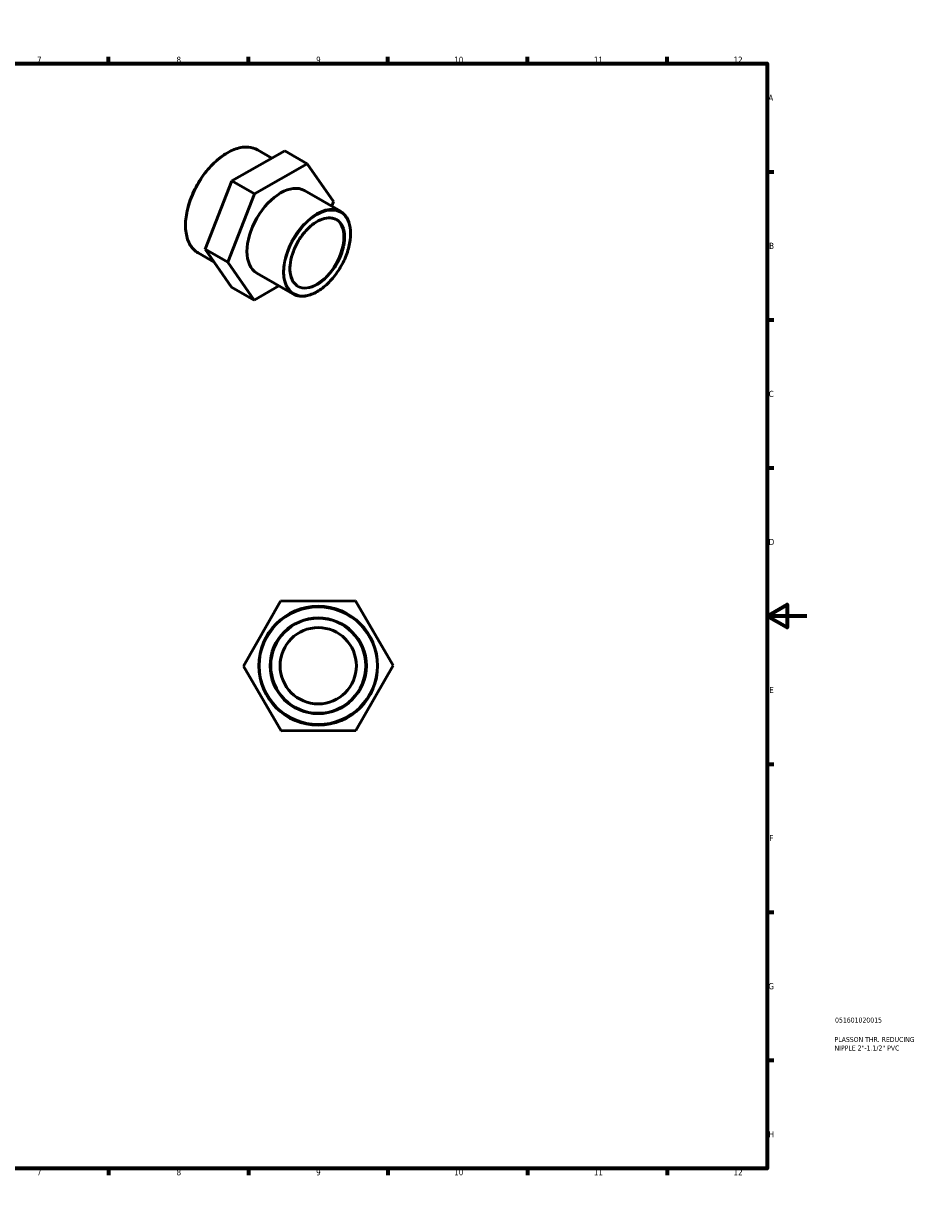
# Model space of a CAD drawing. Header units: millimetres. Extents: x 0 to 896, y 0 to 594.
# Tile 2 of 2: x 448 to 896, y 0 to 594. Entities that reach past the tile are written whole.
import ezdxf

# ---------------------------------------------------------------- set-up
doc = ezdxf.new("R2010")
doc.units = ezdxf.units.MM
for name, color, linetype, lineweight in [('Border (ANSI)', 7, 'Continuous', 70), ('Title (ISO)', 7, 'Continuous', 50), ('Visible (ANSI)', 7, 'Continuous', 50), ('Visible Narrow (ANSI)', 7, 'Continuous', 35)]:
    doc.layers.add(name, color=color, linetype=linetype, lineweight=lineweight)
doc.styles.add('Note Text (ANSI)', font='tahoma.ttf')
doc.styles.add('Note Text (ISO)', font='tahoma.ttf')

# ---------------------------------------------------------------- blocks, each defined once
blk = doc.blocks.new('Borders Default Border')
at = {"layer": 'Border (ANSI)'}
for p, q in [((70.08, 574), (70.08, 577.45)), ((140.17, 574), (140.17, 577.45)), ((210.25, 574), (210.25, 577.45)), ((280.33, 574), (280.33, 577.45)), ((350.42, 574), (350.42, 577.45)), ((490.58, 574), (490.58, 577.45)), ((560.67, 574), (560.67, 577.45)), ((630.75, 574), (630.75, 577.45)), ((700.83, 574), (700.83, 577.45)), ((770.92, 574), (770.92, 577.45)), ((20, 519.75), (16.55, 519.75)), ((821, 519.75), (824.45, 519.75)), ((20, 445.5), (16.55, 445.5)), ((821, 445.5), (824.45, 445.5)), ((20, 371.25), (16.55, 371.25)), ((821, 371.25), (824.45, 371.25)), ((20, 222.75), (16.55, 222.75)), ((821, 222.75), (824.45, 222.75)), ((20, 148.5), (16.55, 148.5)), ((821, 148.5), (824.45, 148.5)), ((20, 74.25), (16.55, 74.25)), ((821, 74.25), (824.45, 74.25)), ((70.08, 20), (70.08, 16.55)), ((140.17, 20), (140.17, 16.55)), ((210.25, 20), (210.25, 16.55)), ((280.33, 20), (280.33, 16.55)), ((350.42, 20), (350.42, 16.55)), ((490.58, 20), (490.58, 16.55)), ((560.67, 20), (560.67, 16.55)), ((630.75, 20), (630.75, 16.55)), ((700.83, 20), (700.83, 16.55)), ((770.92, 20), (770.92, 16.55))]:
    blk.add_line(p, q, dxfattribs=at)
at = {"layer": 'Border (ANSI)', "flags": 128}
for points in [[(420.5, 594), (420.5, 574), (414.73, 584), (426.27, 584), (420.5, 574)], [(20, 20), (20, 574), (821, 574), (821, 20), (20, 20)], [(0, 297), (20, 297), (10, 302.77), (10, 291.23), (20, 297)], [(841, 297), (821, 297), (831, 302.77), (831, 291.23), (821, 297)], [(420.5, 0), (420.5, 20), (414.73, 10), (426.27, 10), (420.5, 20)]]:
    blk.add_lwpolyline(points, dxfattribs=at)
at = {"layer": 'Border (ANSI)', "attachment_point": 7, "style": 'Note Text (ANSI)'}
for s, insert, char_height in [('1', (34.35, 574.4), 3.05), ('2', (104.2, 574.4), 3.05), ('3', (174.26, 574.34), 3.05), ('4', (244.23, 574.4), 3.05), ('5', (314.48, 574.34), 3.05), ('6', (384.49, 574.34), 3.05), ('7', (454.6, 574.4), 3.05), ('8', (524.63, 574.33), 3.05), ('9', (594.7, 574.34), 3.05), ('10', (663.96, 574.34), 3.048), ('11', (734.04, 574.4), 3.048), ('12', (804.13, 574.4), 3.048), ('A', (16.78, 555.35), 3.05), ('A', (821.63, 555.35), 3.05), ('B', (17.15, 481.1), 3.05), ('B', (821.99, 481.1), 3.05), ('C', (16.95, 406.8), 3.05), ('C', (821.8, 406.8), 3.05), ('D', (16.96, 332.6), 3.05), ('D', (821.81, 332.6), 3.05), ('E', (17.21, 258.35), 3.05), ('E', (822.05, 258.35), 3.05), ('F', (17.29, 184.1), 3.05), ('F', (822.14, 184.1), 3.05), ('G', (16.81, 109.79), 3.05), ('G', (821.66, 109.79), 3.05), ('H', (16.97, 35.6), 3.05), ('H', (821.81, 35.6), 3.05), ('1', (34.35, 16.55), 3.05), ('2', (104.2, 16.55), 3.05), ('3', (174.26, 16.49), 3.05), ('4', (244.23, 16.55), 3.05), ('5', (314.48, 16.49), 3.05), ('6', (384.49, 16.49), 3.05), ('7', (454.6, 16.55), 3.05), ('8', (524.63, 16.48), 3.05), ('9', (594.7, 16.49), 3.05), ('10', (663.96, 16.49), 3.048), ('11', (734.04, 16.55), 3.048), ('12', (804.13, 16.55), 3.048)]:
    blk.add_mtext(s, dxfattribs=dict(at, insert=insert, char_height=char_height))
blk = doc.blocks.new('Title Blocks ISO')
at = {"layer": 'Title (ISO)', "color": 232, "true_color": 0xca0064, "style": 'Note Text (ISO)'}
for tag, p in [('PART_NUMBER_001', (34.08, 73.13)), ('DESCRIPTION_001', (33.84, 63.4)), ('DESCRIPTION_002', (33.84, 59.12))]:
    blk.add_attdef(tag, p, '', height=2.5, dxfattribs=at)

msp = doc.modelspace()

# ---------------------------------------------------------------- linework, layer by layer
at = {"layer": 'Visible (ANSI)'}
for p, q in [((578.936, 530.317), (552.4, 515.151)), ((572.402, 526.583), (565.238, 530.709)), ((578.936, 530.317), (590.249, 523.802)), ((563.713, 508.636), (590.249, 523.802)), ((590.249, 523.802), (603.432, 504.766)), ((552.4, 515.151), (539.046, 480.948)), ((552.4, 515.151), (563.713, 508.636)), ((550.36, 474.433), (563.713, 508.636)), ((606.87, 499.92), (588.823, 510.312)), ((603.432, 504.766), (602.518, 502.426)), ((543.594, 474.381), (535.489, 479.048)), ((539.046, 480.948), (550.36, 474.433)), ((539.046, 480.948), (552.228, 461.912)), ((563.542, 455.397), (550.36, 474.433)), ((583.015, 458.494), (564.968, 468.887)), ((552.228, 461.912), (563.542, 455.397)), ((576.015, 462.526), (563.542, 455.397)), ((558.218, 271.916), (576.86, 304.486)), ((576.86, 304.486), (614.388, 304.626)), ((614.388, 304.626), (633.273, 272.196)), ((577.103, 239.486), (558.218, 271.916)), ((633.273, 272.196), (614.63, 239.626)), ((614.63, 239.626), (577.103, 239.486))]:
    msp.add_line(p, q, dxfattribs=at)
for radius in [29.807, 23.846, 19.121]:
    msp.add_circle((595.745, 272.056), radius, dxfattribs=at)
msp.add_ellipse((576.896, 489.6), major_axis=(-11.928, -20.713), ratio=0.5780931, start_param=3.1415927, end_param=6.2831853, dxfattribs=at)
for points, knots in [([(535.489, 479.048), (533.896, 479.966), (532.554, 481.314), (530.488, 484.744), (529.776, 486.84), (529.055, 491.579), (529.058, 494.233), (529.787, 499.809), (530.513, 502.732), (532.611, 508.547), (533.981, 511.439), (537.226, 516.904), (539.101, 519.476), (543.169, 524.045), (545.362, 526.04), (549.853, 529.252), (552.15, 530.467), (556.62, 531.978), (558.794, 532.276), (562.408, 531.939), (563.909, 531.474), (565.238, 530.709)], [3.9250571, 3.9250571, 3.9250571, 3.9250571, 4.2352287, 4.2352287, 4.5520734, 4.5520734, 4.8743106, 4.8743106, 5.1969367, 5.1969367, 5.5191073, 5.5191073, 5.8411064, 5.8411064, 6.1633325, 6.1633325, 6.4860109, 6.4860109, 6.8079071, 6.8079071, 7.0666498, 7.0666498, 7.0666498, 7.0666498]), ([(606.87, 499.92), (608.148, 499.184), (609.225, 498.105), (610.889, 495.363), (611.465, 493.686), (612.055, 489.891), (612.057, 487.762), (611.482, 483.288), (610.903, 480.943), (609.227, 476.278), (608.13, 473.958), (605.532, 469.574), (604.03, 467.51), (600.769, 463.843), (599.01, 462.241), (595.403, 459.66), (593.556, 458.683), (589.959, 457.468), (588.208, 457.228), (585.295, 457.503), (584.086, 457.878), (583.015, 458.494)], [0.7834645, 0.7834645, 0.7834645, 0.7834645, 1.091325, 1.091325, 1.4072846, 1.4072846, 1.7300349, 1.7300349, 2.0533189, 2.0533189, 2.3760359, 2.3760359, 2.6985359, 2.6985359, 3.0213176, 3.0213176, 3.3446611, 3.3446611, 3.6670027, 3.6670027, 3.9250571, 3.9250571, 3.9250571, 3.9250571]), ([(585.4, 462.637), (584.378, 463.226), (583.525, 464.115), (582.269, 466.394), (581.853, 467.763), (581.491, 470.836), (581.534, 472.529), (582.072, 476.088), (582.566, 477.954), (583.959, 481.669), (584.859, 483.517), (586.973, 487.007), (588.187, 488.646), (590.802, 491.547), (592.203, 492.807), (595.041, 494.822), (596.478, 495.576), (599.239, 496.518), (600.561, 496.702), (602.761, 496.522), (603.677, 496.242), (604.484, 495.777)], [3.9250571, 3.9250571, 3.9250571, 3.9250571, 4.2620405, 4.2620405, 4.5853648, 4.5853648, 4.9014734, 4.9014734, 5.2175091, 5.2175091, 5.534251, 5.534251, 5.8512211, 5.8512211, 6.1678211, 6.1678211, 6.4836918, 6.4836918, 6.8004616, 6.8004616, 7.0666498, 7.0666498, 7.0666498, 7.0666498])]:
    msp.add_open_spline(points, degree=3, knots=knots, dxfattribs=at)
at = {"layer": 'Visible Narrow (ANSI)'}
for radius in [29.329, 24.324]:
    msp.add_circle((595.745, 272.056), radius, dxfattribs=at)
for centre, major_axis, start_param, end_param in [((550.364, 504.878), (-14.875, -25.83), 3.1415927, 6.2831853), ((594.942, 479.207), (11.928, 20.713), 0, 3.1415927), ((594.942, 479.207), (9.542, 16.57), 3.1415927, 6.2831853)]:
    msp.add_ellipse(centre, major_axis=major_axis, ratio=0.5780931, start_param=start_param, end_param=end_param, dxfattribs=at)
for major_axis in [(-11.689, -20.298), (-9.781, -16.984)]:
    msp.add_ellipse((595.28, 479.012), major_axis=major_axis, ratio=0.5780931, dxfattribs=at)

# ---------------------------------------------------------------- block references
msp.add_blockref('Borders Default Border', (0, 0))
msp.add_blockref('Title Blocks ISO', (821, 20)).add_auto_attribs({'PART_NUMBER_001': '051601020015', 'DESCRIPTION_001': 'PLASSON THR. REDUCING', 'DESCRIPTION_002': 'NIPPLE 2"-1.1/2" PVC'})

doc.saveas('drawing.dxf')
